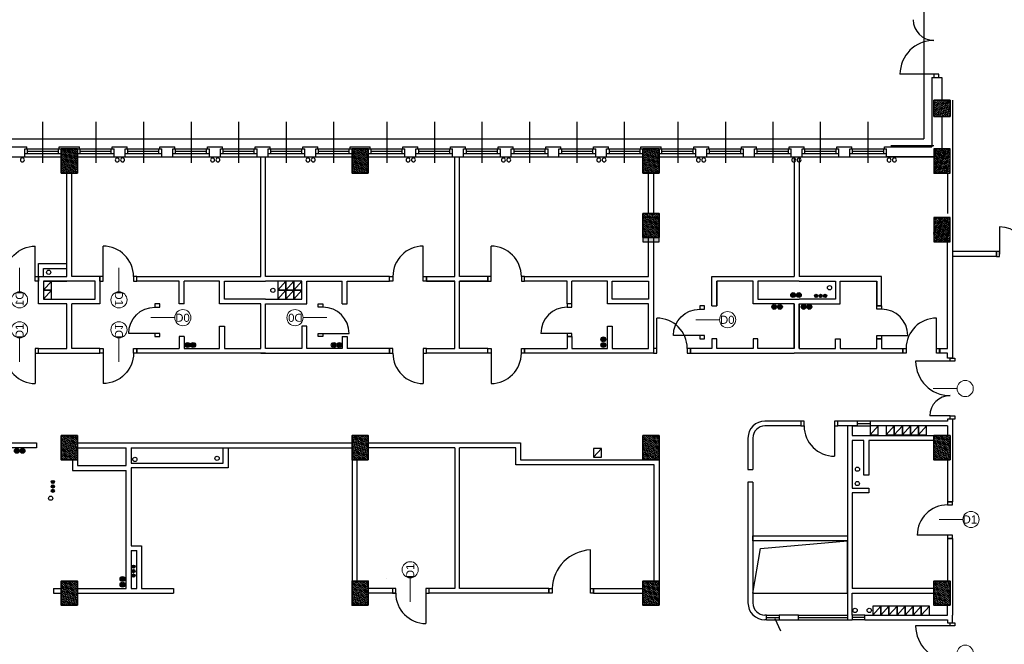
# Model space of a CAD drawing. Header units: millimetres. Extents: x 44889 to 52866, y -11417 to -4315.
# Tile 43 of 74: x 49725 to 50943, y -8939 to -8166. Entities that reach past the tile are written whole.
import ezdxf
from ezdxf.enums import TextEntityAlignment as Align

# ---------------------------------------------------------------- set-up
doc = ezdxf.new("R2010")
doc.units = ezdxf.units.MM
doc.layers.get('0').update_dxf_attribs({"color": 9})
for name, color, linetype, lineweight in [('kreskowanie', 9, 'Continuous', 18), ('opis stolarki', 251, 'Continuous', 18), ('słupy gr0.7', 9, 'Continuous', 35)]:
    doc.layers.add(name, color=color, linetype=linetype, lineweight=lineweight)
for name, color, linetype in [('Podkład', 9, 'Continuous'), ('przepusty', 9, 'Continuous'), ('wentylacja', 7, 'Continuous')]:
    doc.layers.add(name, color=color, linetype=linetype)
doc.styles.get("Standard").update_dxf_attribs({"font": 'arial.ttf', "height": 15})
pattern_1 = [(45, (44431.0084, -9527.6914), (0.841899, 3.08696304), [3.96875, -0.79375, 0, -0.79375])]

# ---------------------------------------------------------------- blocks, each defined once
blk = doc.blocks.new('słup 2')
at = {"layer": 'kreskowanie'}
h = blk.add_hatch(dxfattribs=at)
h.set_pattern_fill('ANSI36', color=256, style=0)
h.set_pattern_definition([(45, (-1340, -20), (1.683798, 6.173926), [7.9375, -1.5875, 0, -1.5875])])
h.paths.add_polyline_path([(20, -20), (20, 20), (-20, 20), (-20, -20)])
at = {"layer": 'słupy gr0.7'}
blk.add_lwpolyline([(-20, -20), (20, -20), (20, 20), (-20, 20)], close=True, dxfattribs=at)
blk = doc.blocks.new('przepust duży')
at = {"layer": 'przepusty'}
blk.add_circle((82, 371), 7.5, dxfattribs=at)
blk = doc.blocks.new('słup3')
at = {"layer": 'kreskowanie'}
h = blk.add_hatch(dxfattribs=at)
h.set_pattern_fill('ANSI36', color=256, style=0)
h.set_pattern_definition([(45, (-20, -30), (1.6838, 6.17393), [7.9375, -1.5875, 0, -1.5875])])
h.paths.add_polyline_path([(20, 30), (-20, 30), (-20, -30), (20, -30)])
at = {"layer": 'słupy gr0.7'}
blk.add_lwpolyline([(-20, -30), (20, -30), (20, 30), (-20, 30)], close=True, dxfattribs=at)
blk = doc.blocks.new('słup 4')
at = {"layer": 'kreskowanie'}
h = blk.add_hatch(dxfattribs=at)
h.set_pattern_fill('ANSI36', color=256, style=0)
h.set_pattern_definition([(45, (-20, -40), (1.6838, 6.17393), [7.9375, -1.5875, 0, -1.5875])])
h.paths.add_polyline_path([(20, 20), (-20, 20), (-20, -40), (20, -40)])
at = {"layer": 'słupy gr0.7'}
blk.add_lwpolyline([(-20, -40), (20, -40), (20, 20), (-20, 20)], close=True, dxfattribs=at)
blk = doc.blocks.new('drzwi D1P')
at = {"layer": 'opis stolarki'}
blk.add_line((38, 47), (-21, 47), dxfattribs=at)
blk.add_circle((58, 47), 20, dxfattribs=at)
at = {"layer": 'Podkład'}
blk.add_line((0, 8), (-75, 8), dxfattribs=at)
for points in [[(0, 91), (0, 83), (12, 83), (12, 91)], [(0, 8), (0, 0), (12, 0), (12, 8)]]:
    blk.add_lwpolyline(points, close=True, dxfattribs=at)
blk.add_arc((0, 8), 75, 90, 180, dxfattribs=at)
at = {"layer": 'opis stolarki', "insert": (73, 57), "char_height": 20, "width": 29, "attachment_point": 3}
blk.add_mtext('{\\fArial|b0|i0|c238|p34;D1}', dxfattribs=at)
blk = doc.blocks.new('drzwi D0 P')
at = {"layer": 'opis stolarki'}
blk.add_line((3789, 277), (3730, 277), dxfattribs=at)
blk.add_circle((3809, 277), 20, dxfattribs=at)
at = {"layer": 'Podkład'}
blk.add_line((3740, 316), (3675, 316), dxfattribs=at)
for points in [[(3740, 316), (3740, 324), (3752, 324), (3752, 316)], [(3740, 243), (3740, 251), (3752, 251), (3752, 243)]]:
    blk.add_lwpolyline(points, close=True, dxfattribs=at)
blk.add_arc((3740, 316), 65, 180, 270, dxfattribs=at)
at = {"layer": 'opis stolarki', "insert": (3826, 267), "char_height": 20, "width": 31, "attachment_point": 9}
blk.add_mtext('{\\fArial|b0|i0|c238|p34;D0}', dxfattribs=at)
blk = doc.blocks.new('wentylacja3')
at = {"layer": 'wentylacja'}
blk.add_line((20, 22), (0, 0), dxfattribs=at)
blk.add_lwpolyline([(0, 0), (20, 0), (20, 22), (0, 22)], close=True, dxfattribs=at)
blk = doc.blocks.new('c.o.')
at = {"layer": 'przepusty'}
for points in [[(6, 0, 1), (-6, 0, 1)], [(20, 0, 1), (8, 0, 1)]]:
    blk.add_hatch(color=256, dxfattribs=at).paths.add_polyline_path(points)
for centre in [(0, 0), (14, 0)]:
    blk.add_circle(centre, 6, dxfattribs=at)
blk = doc.blocks.new('przepust 3x')
at = {"layer": 'przepusty'}
for points in [[(4, 11, 1), (-4, 11, 1)], [(4, 0, 1), (-4, 0, 1)], [(4, -11, 1), (-4, -11, 1)]]:
    blk.add_hatch(color=256, dxfattribs=at).paths.add_polyline_path(points)
for centre in [(0, 11), (0, 0), (0, -11)]:
    blk.add_circle(centre, 4, dxfattribs=at)
blk = doc.blocks.new('D10')
for p, q in [((143, 6), (143, 91)), ((8, 6), (8, 56))]:
    blk.add_line(p, q)
for points in [[(0, 6), (8, 6), (8, -6), (0, -6)], [(143, 6), (151, 6), (151, -6), (143, -6)]]:
    blk.add_lwpolyline(points, close=True)
for centre, radius, start, end in [((143, 6), 85, 90, 180), ((8, 6), 50, 0, 90)]:
    blk.add_arc(centre, radius, start, end)
at = {"layer": 'opis stolarki'}
blk.add_line((75.5, -11.7), (75.5, 47.3), dxfattribs=at)
blk.add_circle((75.5, -31.7), 20, dxfattribs=at)
blk.add_attdef('D10', text='', height=20, dxfattribs=at).set_placement((75.5, -31.7), align=Align.MIDDLE)

msp = doc.modelspace()

# ---------------------------------------------------------------- hatches: boundary and pattern name
at = {"layer": 'Podkład'}
h = msp.add_hatch(dxfattribs=at)
h.set_pattern_fill('ANSI36', color=256, scale=0.5, style=0)
h.set_pattern_definition(pattern_1)
h.paths.add_polyline_path([(49776.02, -8356.13), (49796.02, -8356.13), (49796.02, -8326.13), (49776.02, -8326.13)])
h.paths.add_polyline_path([(50136.02, -8356.13), (50156.02, -8356.13), (50156.02, -8326.13), (50136.02, -8326.13)])
h.paths.add_polyline_path([(50496.02, -8356.13), (50516.02, -8356.13), (50516.02, -8326.13), (50496.02, -8326.13)])
h.paths.add_polyline_path([(50496.02, -8441.13), (50516.02, -8441.13), (50516.02, -8411.13), (50496.02, -8411.13)])
h = msp.add_hatch(dxfattribs=at)
h.set_pattern_fill('ANSI36', color=256, scale=0.5, style=0)
h.set_pattern_definition(pattern_1)
h.paths.add_polyline_path([(50856.02, -8356.13), (50876.02, -8356.13), (50876.02, -8326.13), (50856.02, -8326.13)])
h.paths.add_polyline_path([(50856.02, -8441.13), (50876.02, -8441.13), (50876.02, -8411.13), (50856.02, -8411.13)])

# ---------------------------------------------------------------- linework, layer by layer
for p, q in [((50843.52, -7998.63), (50843.52, -8313.63)), ((50856.02, -8233.88), (50814.13, -8233.88)), ((50853.52, -8237.88), (50866.02, -8237.88)), ((50853.52, -8237.88), (50853.52, -8323.63)), ((50866.02, -8237.88), (50866.02, -8266.13)), ((50879.02, -8266.13), (50879.02, -8559.63)), ((50866.02, -8286.13), (50866.02, -8326.13)), ((49753.02, -8292.88), (49753.02, -8343.55)), ((49819.02, -8292.88), (49819.02, -8343.55)), ((49878.02, -8292.88), (49878.02, -8343.55)), ((49936.77, -8292.88), (49936.77, -8343.55)), ((49995.52, -8292.88), (49995.52, -8343.55)), ((50054.27, -8292.88), (50054.27, -8343.55)), ((50113.02, -8292.88), (50113.02, -8343.55)), ((50179.02, -8292.88), (50179.02, -8343.55)), ((50238.02, -8292.88), (50238.02, -8343.55)), ((50296.77, -8292.88), (50296.77, -8343.55)), ((50355.52, -8292.88), (50355.52, -8343.55)), ((50414.27, -8292.88), (50414.27, -8343.55)), ((50472.74, -8292.88), (50472.74, -8343.55)), ((50539.02, -8292.88), (50539.02, -8343.55)), ((50598.02, -8292.88), (50598.02, -8343.55)), ((50656.77, -8292.88), (50656.77, -8343.55)), ((50715.52, -8292.88), (50715.52, -8343.55)), ((50774.27, -8292.88), (50774.27, -8343.55)), ((49238.52, -8313.63), (50843.52, -8313.63)), ((50856.02, -8322.63), (50802.76, -8322.63)), ((49715.02, -8323.63), (49733.52, -8323.63)), ((49731.02, -8336.13), (49731.02, -8326.13)), ((49731.02, -8326.13), (49733.52, -8326.13)), ((49731.02, -8326.13), (49776.02, -8326.13)), ((49731.02, -8326.13), (49776.02, -8326.13)), ((49731.02, -8332.13), (49776.02, -8332.13)), ((49731.02, -8332.13), (49776.02, -8332.13)), ((49733.52, -8326.13), (49733.52, -8323.63)), ((49734.52, -8332.13), (49734.52, -8326.13)), ((49734.52, -8329.13), (49772.6, -8329.13)), ((49734.52, -8329.13), (49772.6, -8329.13)), ((49772.6, -8332.13), (49772.6, -8326.13)), ((49773.52, -8323.63), (49798.52, -8323.63)), ((49773.52, -8326.13), (49773.52, -8323.63)), ((49796.02, -8326.13), (49798.52, -8326.13)), ((49796.02, -8326.13), (49841.52, -8326.13)), ((49796.02, -8326.13), (49841.52, -8326.13)), ((49796.02, -8332.13), (49841.52, -8332.13)), ((49796.02, -8332.13), (49841.52, -8332.13)), ((49798.52, -8326.13), (49798.52, -8323.63)), ((49799.52, -8332.13), (49799.52, -8326.13)), ((49799.52, -8329.13), (49838.02, -8329.13)), ((49799.52, -8329.13), (49838.02, -8329.13)), ((49838.02, -8332.13), (49838.02, -8326.13)), ((49839.02, -8323.63), (49857.52, -8323.63)), ((49839.02, -8326.13), (49839.02, -8323.63)), ((49839.02, -8326.13), (49841.52, -8326.13)), ((49841.52, -8336.13), (49841.52, -8326.13)), ((49855.02, -8336.13), (49855.02, -8326.13)), ((49855.02, -8326.13), (49857.52, -8326.13)), ((49855.02, -8326.13), (49900.52, -8326.13)), ((49855.02, -8326.13), (49900.52, -8326.13)), ((49855.02, -8332.13), (49900.52, -8332.13)), ((49855.02, -8332.13), (49900.52, -8332.13)), ((49857.52, -8326.13), (49857.52, -8323.63)), ((49858.52, -8332.13), (49858.52, -8326.13)), ((49858.52, -8329.13), (49897.02, -8329.13)), ((49858.52, -8329.13), (49897.02, -8329.13)), ((49897.02, -8332.13), (49897.02, -8326.13)), ((49898.02, -8323.63), (49916.52, -8323.63)), ((49898.02, -8326.13), (49898.02, -8323.63)), ((49898.02, -8326.13), (49900.52, -8326.13)), ((49900.52, -8336.13), (49900.52, -8326.13)), ((49914.02, -8336.13), (49914.02, -8326.13)), ((49914.02, -8326.13), (49916.52, -8326.13)), ((49914.02, -8326.13), (49959.52, -8326.13)), ((49914.02, -8326.13), (49959.52, -8326.13)), ((49914.02, -8332.13), (49959.52, -8332.13)), ((49914.02, -8332.13), (49959.52, -8332.13)), ((49916.52, -8326.13), (49916.52, -8323.63)), ((49917.52, -8332.13), (49917.52, -8326.13)), ((49917.52, -8329.13), (49956.02, -8329.13)), ((49917.52, -8329.13), (49956.02, -8329.13)), ((49956.02, -8332.13), (49956.02, -8326.13)), ((49957.02, -8323.63), (49975.52, -8323.63)), ((49957.02, -8326.13), (49957.02, -8323.63)), ((49957.02, -8326.13), (49959.52, -8326.13)), ((49959.52, -8336.13), (49959.52, -8326.13)), ((49973.02, -8336.13), (49973.02, -8326.13)), ((49973.02, -8326.13), (49975.52, -8326.13)), ((49973.02, -8326.13), (50018.52, -8326.13)), ((49973.02, -8326.13), (50018.52, -8326.13)), ((49973.02, -8332.13), (50018.52, -8332.13)), ((49973.02, -8332.13), (50018.52, -8332.13)), ((49975.52, -8326.13), (49975.52, -8323.63)), ((49976.52, -8332.13), (49976.52, -8326.13)), ((49976.52, -8329.13), (50015.02, -8329.13)), ((49976.52, -8329.13), (50015.02, -8329.13)), ((50015.02, -8332.13), (50015.02, -8326.13)), ((50016.02, -8326.13), (50016.02, -8323.63)), ((50016.02, -8323.63), (50034.52, -8323.63)), ((50016.02, -8326.13), (50018.52, -8326.13)), ((50018.52, -8336.13), (50018.52, -8326.13)), ((50032.02, -8336.13), (50032.02, -8326.13)), ((50032.02, -8326.13), (50034.52, -8326.13)), ((50032.02, -8326.13), (50077.52, -8326.13)), ((50032.02, -8326.13), (50077.52, -8326.13)), ((50032.02, -8332.13), (50077.52, -8332.13)), ((50032.02, -8332.13), (50077.52, -8332.13)), ((50034.52, -8326.13), (50034.52, -8323.63)), ((50035.52, -8332.13), (50035.52, -8326.13)), ((50035.52, -8329.13), (50074.02, -8329.13)), ((50035.52, -8329.13), (50074.02, -8329.13)), ((50074.02, -8332.13), (50074.02, -8326.13)), ((50075.02, -8326.13), (50075.02, -8323.63)), ((50075.02, -8323.63), (50093.52, -8323.63)), ((50075.02, -8326.13), (50077.52, -8326.13)), ((50075.02, -8326.13), (50077.52, -8326.13)), ((50077.52, -8336.13), (50077.52, -8326.13)), ((50091.02, -8336.13), (50091.02, -8326.13)), ((50091.02, -8326.13), (50093.52, -8326.13)), ((50091.02, -8326.13), (50136.02, -8326.13)), ((50091.02, -8326.13), (50136.02, -8326.13)), ((50091.02, -8332.13), (50136.02, -8332.13)), ((50091.02, -8332.13), (50136.02, -8332.13)), ((50093.52, -8326.13), (50093.52, -8323.63)), ((50094.52, -8332.13), (50094.52, -8326.13)), ((50094.52, -8329.13), (50132.6, -8329.13)), ((50094.52, -8329.13), (50132.6, -8329.13)), ((50132.6, -8332.13), (50132.6, -8326.13)), ((50133.52, -8323.63), (50158.52, -8323.63)), ((50133.52, -8326.13), (50133.52, -8323.63)), ((50156.02, -8326.13), (50158.52, -8326.13)), ((50156.02, -8326.13), (50201.52, -8326.13)), ((50156.02, -8326.13), (50201.52, -8326.13)), ((50156.02, -8332.13), (50201.52, -8332.13)), ((50156.02, -8332.13), (50201.52, -8332.13)), ((50158.52, -8326.13), (50158.52, -8323.63)), ((50159.52, -8332.13), (50159.52, -8326.13)), ((50159.52, -8329.13), (50198.02, -8329.13)), ((50159.52, -8329.13), (50198.02, -8329.13)), ((50198.02, -8332.13), (50198.02, -8326.13)), ((50199.02, -8323.63), (50217.52, -8323.63)), ((50199.02, -8326.13), (50199.02, -8323.63)), ((50199.02, -8326.13), (50201.52, -8326.13)), ((50201.52, -8336.13), (50201.52, -8326.13)), ((50215.02, -8336.13), (50215.02, -8326.13)), ((50215.02, -8326.13), (50217.52, -8326.13)), ((50215.02, -8326.13), (50260.52, -8326.13)), ((50215.02, -8326.13), (50260.52, -8326.13)), ((50215.02, -8332.13), (50260.52, -8332.13)), ((50215.02, -8332.13), (50260.52, -8332.13)), ((50217.52, -8326.13), (50217.52, -8323.63)), ((50218.52, -8332.13), (50218.52, -8326.13)), ((50218.52, -8329.13), (50257.02, -8329.13)), ((50218.52, -8329.13), (50257.02, -8329.13)), ((50257.02, -8332.13), (50257.02, -8326.13)), ((50258.02, -8323.63), (50276.52, -8323.63)), ((50258.02, -8326.13), (50258.02, -8323.63)), ((50258.02, -8326.13), (50260.52, -8326.13)), ((50260.52, -8336.13), (50260.52, -8326.13)), ((50274.02, -8336.13), (50274.02, -8326.13)), ((50274.02, -8326.13), (50276.52, -8326.13)), ((50274.02, -8326.13), (50319.52, -8326.13)), ((50274.02, -8326.13), (50319.52, -8326.13)), ((50274.02, -8332.13), (50319.52, -8332.13)), ((50274.02, -8332.13), (50319.52, -8332.13)), ((50276.52, -8326.13), (50276.52, -8323.63)), ((50277.52, -8332.13), (50277.52, -8326.13)), ((50277.52, -8329.13), (50316.02, -8329.13)), ((50277.52, -8329.13), (50316.02, -8329.13)), ((50316.02, -8332.13), (50316.02, -8326.13)), ((50317.02, -8323.63), (50335.52, -8323.63)), ((50317.02, -8326.13), (50317.02, -8323.63)), ((50317.02, -8326.13), (50319.52, -8326.13)), ((50319.52, -8336.13), (50319.52, -8326.13)), ((50333.02, -8336.13), (50333.02, -8326.13)), ((50333.02, -8326.13), (50335.52, -8326.13)), ((50333.02, -8326.13), (50378.52, -8326.13)), ((50333.02, -8326.13), (50378.52, -8326.13)), ((50333.02, -8332.13), (50378.52, -8332.13)), ((50333.02, -8332.13), (50378.52, -8332.13)), ((50335.52, -8326.13), (50335.52, -8323.63)), ((50336.52, -8332.13), (50336.52, -8326.13)), ((50336.52, -8329.13), (50375.02, -8329.13)), ((50336.52, -8329.13), (50375.02, -8329.13)), ((50375.02, -8332.13), (50375.02, -8326.13)), ((50376.02, -8326.13), (50376.02, -8323.63)), ((50376.02, -8323.63), (50394.52, -8323.63)), ((50376.02, -8326.13), (50378.52, -8326.13)), ((50378.52, -8336.13), (50378.52, -8326.13)), ((50392.02, -8336.13), (50392.02, -8326.13)), ((50392.02, -8326.13), (50394.52, -8326.13)), ((50392.02, -8326.13), (50437.52, -8326.13)), ((50392.02, -8326.13), (50437.52, -8326.13)), ((50392.02, -8332.13), (50437.52, -8332.13)), ((50392.02, -8332.13), (50437.52, -8332.13)), ((50394.52, -8326.13), (50394.52, -8323.63)), ((50395.52, -8332.13), (50395.52, -8326.13)), ((50395.52, -8329.13), (50434.02, -8329.13)), ((50395.52, -8329.13), (50434.02, -8329.13)), ((50434.02, -8332.13), (50434.02, -8326.13)), ((50435.02, -8326.13), (50435.02, -8323.63)), ((50435.02, -8323.63), (50453.52, -8323.63)), ((50435.02, -8326.13), (50437.52, -8326.13)), ((50435.02, -8326.13), (50437.52, -8326.13)), ((50437.52, -8336.13), (50437.52, -8326.13)), ((50451.02, -8336.13), (50451.02, -8326.13)), ((50451.02, -8326.13), (50453.52, -8326.13)), ((50451.02, -8326.13), (50496.02, -8326.13)), ((50451.02, -8326.13), (50496.02, -8326.13)), ((50451.02, -8332.13), (50496.02, -8332.13)), ((50451.02, -8332.13), (50496.02, -8332.13)), ((50453.52, -8326.13), (50453.52, -8323.63)), ((50454.52, -8332.13), (50454.52, -8326.13)), ((50454.52, -8329.13), (50492.6, -8329.13)), ((50454.52, -8329.13), (50492.6, -8329.13)), ((50492.6, -8332.13), (50492.6, -8326.13)), ((50493.52, -8323.63), (50518.52, -8323.63)), ((50493.52, -8326.13), (50493.52, -8323.63)), ((50516.02, -8326.13), (50518.52, -8326.13)), ((50516.02, -8326.13), (50518.52, -8326.13)), ((50516.02, -8326.13), (50561.52, -8326.13)), ((50516.02, -8332.13), (50561.52, -8332.13)), ((50516.02, -8332.13), (50561.52, -8332.13)), ((50518.52, -8326.13), (50518.52, -8323.63)), ((50519.52, -8332.13), (50519.52, -8326.13)), ((50519.52, -8329.13), (50558.02, -8329.13)), ((50519.52, -8329.13), (50558.02, -8329.13)), ((50558.02, -8332.13), (50558.02, -8326.13)), ((50559.02, -8323.63), (50577.52, -8323.63)), ((50559.02, -8326.13), (50559.02, -8323.63)), ((50559.02, -8326.13), (50561.52, -8326.13)), ((50561.52, -8336.13), (50561.52, -8326.13)), ((50575.02, -8336.13), (50575.02, -8326.13)), ((50575.02, -8326.13), (50577.52, -8326.13)), ((50575.02, -8326.13), (50620.52, -8326.13)), ((50575.02, -8326.13), (50620.52, -8326.13)), ((50575.02, -8332.13), (50620.52, -8332.13)), ((50575.02, -8332.13), (50620.52, -8332.13)), ((50577.52, -8326.13), (50577.52, -8323.63)), ((50578.52, -8332.13), (50578.52, -8326.13)), ((50578.52, -8329.13), (50617.02, -8329.13)), ((50578.52, -8329.13), (50617.02, -8329.13)), ((50617.02, -8332.13), (50617.02, -8326.13)), ((50618.02, -8323.63), (50636.52, -8323.63)), ((50618.02, -8326.13), (50618.02, -8323.63)), ((50618.02, -8326.13), (50620.52, -8326.13)), ((50620.52, -8336.13), (50620.52, -8326.13)), ((50634.02, -8336.13), (50634.02, -8326.13)), ((50634.02, -8326.13), (50636.52, -8326.13)), ((50634.02, -8326.13), (50679.52, -8326.13)), ((50634.02, -8326.13), (50679.52, -8326.13)), ((50634.02, -8332.13), (50679.52, -8332.13)), ((50634.02, -8332.13), (50679.52, -8332.13)), ((50636.52, -8326.13), (50636.52, -8323.63)), ((50637.52, -8332.13), (50637.52, -8326.13)), ((50637.52, -8329.13), (50676.02, -8329.13)), ((50637.52, -8329.13), (50676.02, -8329.13)), ((50676.02, -8332.13), (50676.02, -8326.13)), ((50677.02, -8323.63), (50695.52, -8323.63)), ((50677.02, -8326.13), (50677.02, -8323.63)), ((50677.02, -8326.13), (50679.52, -8326.13)), ((50679.52, -8336.13), (50679.52, -8326.13)), ((50693.02, -8336.13), (50693.02, -8326.13)), ((50693.02, -8326.13), (50695.52, -8326.13)), ((50693.02, -8326.13), (50738.52, -8326.13)), ((50693.02, -8326.13), (50738.52, -8326.13)), ((50693.02, -8332.13), (50738.52, -8332.13)), ((50693.02, -8332.13), (50738.52, -8332.13)), ((50695.52, -8326.13), (50695.52, -8323.63)), ((50696.52, -8332.13), (50696.52, -8326.13)), ((50696.52, -8329.13), (50735.02, -8329.13)), ((50696.52, -8329.13), (50735.02, -8329.13)), ((50735.02, -8332.13), (50735.02, -8326.13)), ((50736.02, -8326.13), (50736.02, -8323.63)), ((50736.02, -8323.63), (50754.52, -8323.63)), ((50736.02, -8326.13), (50738.52, -8326.13)), ((50738.52, -8336.13), (50738.52, -8326.13)), ((50752.02, -8336.13), (50752.02, -8326.13)), ((50752.02, -8326.13), (50754.52, -8326.13)), ((50752.02, -8326.13), (50797.52, -8326.13)), ((50752.02, -8326.13), (50797.52, -8326.13)), ((50752.02, -8332.13), (50797.52, -8332.13)), ((50752.02, -8332.13), (50797.52, -8332.13)), ((50754.52, -8326.13), (50754.52, -8323.63)), ((50755.52, -8332.13), (50755.52, -8326.13)), ((50755.52, -8329.13), (50794.02, -8329.13)), ((50755.52, -8329.13), (50794.02, -8329.13)), ((50794.02, -8332.13), (50794.02, -8326.13)), ((50795.02, -8326.13), (50795.02, -8323.63)), ((50795.02, -8323.63), (50853.52, -8323.63)), ((50795.02, -8326.13), (50797.52, -8326.13)), ((50795.02, -8326.13), (50797.52, -8326.13)), ((50797.52, -8336.13), (50797.52, -8326.13)), ((49436.02, -8336.13), (49776.02, -8336.13)), ((49717.52, -8336.13), (49731.02, -8336.13)), ((49796.02, -8336.13), (50136.02, -8336.13)), ((49841.52, -8336.13), (49855.02, -8336.13)), ((49900.52, -8336.13), (49914.02, -8336.13)), ((49959.52, -8336.13), (49973.02, -8336.13)), ((50018.52, -8336.13), (50032.02, -8336.13)), ((50023.02, -8484.13), (50023.02, -8336.13)), ((50029.02, -8484.13), (50029.02, -8336.13)), ((50077.52, -8336.13), (50091.02, -8336.13)), ((50156.02, -8336.13), (50496.02, -8336.13)), ((50201.52, -8336.13), (50215.02, -8336.13)), ((50260.52, -8336.13), (50274.02, -8336.13)), ((50263.02, -8484.13), (50263.02, -8336.13)), ((50269.02, -8484.13), (50269.02, -8336.13)), ((50319.52, -8336.13), (50333.02, -8336.13)), ((50378.52, -8336.13), (50392.02, -8336.13)), ((50437.52, -8336.13), (50451.02, -8336.13)), ((50516.02, -8336.13), (50856.02, -8336.13)), ((50561.52, -8336.13), (50575.02, -8336.13)), ((50620.52, -8336.13), (50634.02, -8336.13)), ((50679.52, -8336.13), (50693.02, -8336.13)), ((50683.27, -8336.13), (50683.27, -8484.13)), ((50689.27, -8336.13), (50689.27, -8484.13)), ((50738.52, -8336.13), (50752.02, -8336.13)), ((50797.52, -8336.13), (50811.02, -8336.13)), ((50856.02, -8336.13), (50797.52, -8336.13)), ((49783.02, -8484.13), (49783.02, -8356.13)), ((49789.02, -8484.13), (49789.02, -8356.13)), ((50503.02, -8406.13), (50503.02, -8356.13)), ((50509.02, -8356.13), (50509.02, -8406.13)), ((50873.02, -8356.13), (50873.02, -8406.13)), ((50879.02, -8356.13), (50879.02, -8406.13)), ((50937.45, -8422.7), (50937.45, -8456.45)), ((50503.02, -8484.13), (50503.02, -8436.13)), ((50509.02, -8436.13), (50509.02, -8579.13)), ((50873.02, -8500.13), (50873.02, -8436.13)), ((50224.02, -8484.13), (50224.02, -8446.63)), ((50308.02, -8484.13), (50308.02, -8446.63)), ((50933.45, -8453.45), (50879.02, -8453.45)), ((50933.45, -8459.45), (50933.45, -8453.45)), ((49748.02, -8484.13), (49748.02, -8468.13)), ((49748.02, -8468.13), (49783.02, -8468.13)), ((50933.45, -8459.45), (50879.02, -8459.45)), ((49754.02, -8474.13), (49783.02, -8474.13)), ((49754.02, -8484.13), (49754.02, -8474.13)), ((49748.02, -8490.13), (49748.02, -8484.13)), ((49748.02, -8484.13), (49783.02, -8484.13)), ((49748.02, -8518.13), (49748.02, -8490.13)), ((49754.02, -8490.13), (49783.02, -8490.13)), ((49783.02, -8490.13), (49754.02, -8490.13)), ((49754.02, -8490.13), (49754.02, -8512.13)), ((49818.02, -8490.13), (49783.02, -8490.13)), ((49824.02, -8484.13), (49789.02, -8484.13)), ((49818.02, -8512.13), (49818.02, -8490.13)), ((49824.02, -8490.13), (49824.02, -8484.13)), ((49824.02, -8490.13), (49824.02, -8518.13)), ((49869.52, -8490.13), (49869.52, -8484.13)), ((49869.52, -8484.13), (50023.02, -8484.13)), ((49922.12, -8490.13), (49869.52, -8490.13)), ((49922.12, -8518.13), (49922.12, -8490.13)), ((49972.02, -8490.13), (49928.12, -8490.13)), ((49928.12, -8518.13), (49928.12, -8490.13)), ((49972.02, -8518.13), (49972.02, -8490.13)), ((49978.02, -8512.13), (49978.02, -8490.13)), ((49978.02, -8490.13), (50029.02, -8490.13)), ((50182.52, -8484.13), (50029.02, -8484.13)), ((50074.02, -8490.13), (50029.02, -8490.13)), ((50074.02, -8512.13), (50074.02, -8490.13)), ((50080.02, -8518.13), (50080.02, -8490.13)), ((50080.02, -8490.13), (50123.91, -8490.13)), ((50123.91, -8518.13), (50123.91, -8490.13)), ((50129.91, -8490.13), (50182.52, -8490.13)), ((50129.91, -8518.13), (50129.91, -8490.13)), ((50182.52, -8490.13), (50182.52, -8484.13)), ((50228.02, -8490.13), (50228.02, -8484.13)), ((50228.02, -8484.13), (50263.02, -8484.13)), ((50263.02, -8490.13), (50228.02, -8490.13)), ((50228.02, -8490.13), (50263.02, -8490.13)), ((50263.02, -8573.13), (50263.02, -8490.13)), ((50304.02, -8484.13), (50269.02, -8484.13)), ((50269.02, -8573.13), (50269.02, -8490.13)), ((50304.02, -8490.13), (50269.02, -8490.13)), ((50269.02, -8490.13), (50304.02, -8490.13)), ((50304.02, -8490.13), (50304.02, -8484.13)), ((50349.52, -8490.13), (50349.52, -8484.13)), ((50349.52, -8484.13), (50503.02, -8484.13)), ((50402.12, -8490.13), (50349.52, -8490.13)), ((50402.12, -8518.13), (50402.12, -8490.13)), ((50452.02, -8490.13), (50408.12, -8490.13)), ((50408.12, -8518.13), (50408.12, -8490.13)), ((50452.02, -8518.13), (50452.02, -8490.13)), ((50458.02, -8512.13), (50458.02, -8490.13)), ((50458.02, -8490.13), (50503.02, -8490.13)), ((50503.02, -8490.13), (50503.02, -8512.13)), ((50581.27, -8520.63), (50581.27, -8484.13)), ((50581.27, -8484.13), (50638.27, -8484.13)), ((50632.27, -8490.13), (50587.27, -8490.13)), ((50587.27, -8490.13), (50587.27, -8520.63)), ((50587.27, -8520.63), (50587.27, -8490.13)), ((50632.27, -8518.13), (50632.27, -8490.13)), ((50638.27, -8484.13), (50683.27, -8484.13)), ((50689.27, -8490.13), (50638.27, -8490.13)), ((50638.27, -8490.13), (50638.27, -8512.13)), ((50734.27, -8484.13), (50689.27, -8484.13)), ((50689.27, -8490.13), (50734.27, -8490.13)), ((50791.27, -8484.13), (50734.27, -8484.13)), ((50734.27, -8490.13), (50734.27, -8512.13)), ((50740.27, -8518.13), (50740.27, -8490.13)), ((50740.27, -8490.13), (50785.27, -8490.13)), ((50785.27, -8490.13), (50785.27, -8520.63)), ((50785.27, -8520.63), (50785.27, -8490.13)), ((50791.27, -8520.63), (50791.27, -8484.13)), ((50873.02, -8573.13), (50873.02, -8500.13)), ((49754.02, -8512.13), (49783.02, -8512.13)), ((49783.02, -8512.13), (49818.02, -8512.13)), ((50029.02, -8512.13), (49978.02, -8512.13)), ((50029.02, -8512.13), (50074.02, -8512.13)), ((50503.02, -8512.13), (50458.02, -8512.13)), ((50638.27, -8512.13), (50689.27, -8512.13)), ((50734.27, -8512.13), (50689.27, -8512.13)), ((49783.02, -8518.13), (49748.02, -8518.13)), ((49783.02, -8573.13), (49783.02, -8518.13)), ((49789.02, -8573.13), (49789.02, -8518.13)), ((49824.02, -8518.13), (49789.02, -8518.13)), ((49928.12, -8518.13), (49922.12, -8518.13)), ((50023.02, -8518.13), (49972.02, -8518.13)), ((50023.02, -8573.13), (50023.02, -8518.13)), ((50029.02, -8573.13), (50029.02, -8518.13)), ((50029.02, -8518.13), (50080.02, -8518.13)), ((50123.91, -8518.13), (50129.91, -8518.13)), ((50408.12, -8518.13), (50402.12, -8518.13)), ((50503.02, -8518.13), (50452.02, -8518.13)), ((50503.02, -8573.13), (50503.02, -8518.13)), ((50581.27, -8520.63), (50587.27, -8520.63)), ((50641.08, -8518.13), (50632.27, -8518.13)), ((50683.27, -8518.13), (50641.08, -8518.13)), ((50683.27, -8518.13), (50683.27, -8573.13)), ((50683.27, -8573.13), (50683.27, -8518.13)), ((50689.27, -8518.13), (50689.27, -8573.13)), ((50689.27, -8573.13), (50689.27, -8518.13)), ((50689.27, -8518.13), (50731.45, -8518.13)), ((50731.45, -8518.13), (50740.27, -8518.13)), ((50791.27, -8520.63), (50785.27, -8520.63)), ((50513.27, -8573.13), (50513.27, -8535.63)), ((50859.27, -8573.13), (50859.27, -8535.63)), ((49972.02, -8573.13), (49972.02, -8545.63)), ((49972.02, -8545.63), (49978.02, -8545.63)), ((49978.02, -8545.63), (49978.02, -8573.13)), ((50080.02, -8545.63), (50074.02, -8545.63)), ((50074.02, -8545.63), (50074.02, -8573.13)), ((50080.02, -8573.13), (50080.02, -8545.63)), ((50452.02, -8573.13), (50452.02, -8545.63)), ((50452.02, -8545.63), (50458.02, -8545.63)), ((50458.02, -8545.63), (50458.02, -8573.13)), ((49928.12, -8558.63), (49922.12, -8558.63)), ((49922.12, -8558.63), (49922.12, -8573.13)), ((49928.12, -8558.63), (49928.12, -8573.13)), ((50123.91, -8558.63), (50129.91, -8558.63)), ((50123.91, -8558.63), (50123.91, -8573.13)), ((50129.91, -8558.63), (50129.91, -8573.13)), ((50402.12, -8554.63), (50369.62, -8554.63)), ((50408.12, -8558.63), (50402.12, -8558.63)), ((50402.12, -8558.63), (50402.12, -8573.13)), ((50408.12, -8558.63), (50408.12, -8573.13)), ((50587.27, -8561.13), (50581.27, -8561.13)), ((50581.27, -8561.13), (50581.27, -8573.13)), ((50587.27, -8573.13), (50587.27, -8561.13)), ((50638.27, -8561.13), (50632.27, -8561.13)), ((50632.27, -8561.13), (50632.27, -8573.13)), ((50638.27, -8573.13), (50638.27, -8561.13)), ((50734.27, -8573.13), (50734.27, -8561.13)), ((50734.27, -8561.13), (50740.27, -8561.13)), ((50740.27, -8561.13), (50740.27, -8573.13)), ((50785.27, -8573.13), (50785.27, -8561.13)), ((50785.27, -8561.13), (50791.27, -8561.13)), ((50791.27, -8557.13), (50823.77, -8557.13)), ((50791.27, -8561.13), (50791.27, -8573.13)), ((50879.02, -8559.63), (50879.02, -8585.13)), ((49748.02, -8579.13), (49748.02, -8573.13)), ((49748.02, -8573.13), (49783.02, -8573.13)), ((49824.02, -8573.13), (49789.02, -8573.13)), ((49824.02, -8579.13), (49824.02, -8573.13)), ((49869.52, -8579.13), (49869.52, -8573.13)), ((49869.52, -8573.13), (49922.12, -8573.13)), ((49928.12, -8573.13), (49972.02, -8573.13)), ((49978.02, -8573.13), (50023.02, -8573.13)), ((50074.02, -8573.13), (50029.02, -8573.13)), ((50123.91, -8573.13), (50080.02, -8573.13)), ((50182.52, -8573.13), (50129.91, -8573.13)), ((50182.52, -8579.13), (50182.52, -8573.13)), ((50228.02, -8579.13), (50228.02, -8573.13)), ((50228.02, -8573.13), (50263.02, -8573.13)), ((50304.02, -8573.13), (50269.02, -8573.13)), ((50304.02, -8579.13), (50304.02, -8573.13)), ((50349.52, -8579.13), (50349.52, -8573.13)), ((50349.52, -8573.13), (50402.12, -8573.13)), ((50408.12, -8573.13), (50452.02, -8573.13)), ((50458.02, -8573.13), (50503.02, -8573.13)), ((50581.27, -8573.13), (50554.77, -8573.13)), ((50554.77, -8573.13), (50554.77, -8579.13)), ((50632.27, -8573.13), (50587.27, -8573.13)), ((50683.27, -8573.13), (50638.27, -8573.13)), ((50689.27, -8573.13), (50734.27, -8573.13)), ((50740.27, -8573.13), (50785.27, -8573.13)), ((50791.27, -8573.13), (50817.77, -8573.13)), ((50817.77, -8573.13), (50817.77, -8579.13)), ((50863.02, -8579.13), (50863.02, -8573.13)), ((50863.02, -8573.13), (50873.02, -8573.13)), ((49748.02, -8579.13), (49824.02, -8579.13)), ((50029.02, -8579.13), (49869.52, -8579.13)), ((50023.02, -8579.13), (50182.52, -8579.13)), ((50029.02, -8579.13), (50023.02, -8579.13)), ((50224.02, -8579.13), (50224.02, -8616.63)), ((50304.02, -8579.13), (50228.02, -8579.13)), ((50308.02, -8579.13), (50308.02, -8616.63)), ((50509.02, -8579.13), (50349.52, -8579.13)), ((50554.77, -8579.13), (50683.27, -8579.13)), ((50689.27, -8579.13), (50683.27, -8579.13)), ((50817.77, -8579.13), (50689.27, -8579.13)), ((50873.02, -8579.13), (50863.02, -8579.13)), ((50873.02, -8585.13), (50873.02, -8579.13)), ((50879.02, -8585.13), (50873.02, -8585.13)), ((50691.52, -8663.13), (50647.02, -8663.13)), ((50691.52, -8663.13), (50691.52, -8669.13)), ((50761.58, -8663.13), (50737.02, -8663.13)), ((50737.02, -8669.13), (50737.02, -8663.13)), ((50761.58, -8669.13), (50761.58, -8663.13)), ((50777.08, -8663.13), (50761.58, -8663.13)), ((50873.02, -8663.13), (50777.08, -8663.13)), ((50777.08, -8663.13), (50777.08, -8669.13)), ((50879.02, -8660.63), (50873.02, -8660.63)), ((50873.02, -8660.63), (50873.02, -8663.13)), ((50879.02, -8660.63), (50879.02, -8669.13)), ((50691.52, -8669.13), (50647.02, -8669.13)), ((50733.02, -8669.13), (50733.02, -8706.63)), ((50761.58, -8669.13), (50737.02, -8669.13)), ((50749.02, -8669.13), (50737.02, -8669.13)), ((50749.02, -8669.13), (50749.02, -8876.13)), ((50761.58, -8669.13), (50755.02, -8669.13)), ((50755.02, -8669.13), (50755.02, -8681.13)), ((50755.02, -8669.13), (50761.58, -8669.13)), ((50761.58, -8666.13), (50777.08, -8666.13)), ((50761.58, -8669.13), (50777.08, -8669.13)), ((50873.02, -8669.13), (50777.08, -8669.13)), ((50873.02, -8669.13), (50777.08, -8669.13)), ((50873.02, -8669.13), (50873.02, -8681.13)), ((50879.02, -8669.13), (50879.02, -8762.89)), ((50626.02, -8684.13), (50626.02, -8723.13)), ((50632.02, -8684.13), (50632.02, -8723.13)), ((50755.02, -8681.13), (50873.02, -8681.13)), ((50769.52, -8687.13), (50755.02, -8687.13)), ((50755.02, -8687.13), (50755.02, -8730)), ((50769.52, -8687.13), (50758.52, -8687.13)), ((50769.52, -8730), (50769.52, -8687.13)), ((50856.02, -8687.13), (50775.52, -8687.13)), ((50856.02, -8687.13), (50775.52, -8687.13)), ((50775.52, -8687.13), (50775.52, -8730)), ((50856.02, -8681.13), (50856.02, -8687.13)), ((49606.52, -8690.13), (49745.52, -8690.13)), ((49745.52, -8696.13), (49708.52, -8696.13)), ((49745.52, -8690.13), (49745.52, -8696.13)), ((49796.02, -8690.13), (49856.52, -8690.13)), ((49796.02, -8696.13), (49856.52, -8696.13)), ((49796.02, -8696.13), (49796.02, -8718.13)), ((49856.52, -8690.13), (49862.52, -8690.13)), ((49856.52, -8718.13), (49856.52, -8696.13)), ((49862.52, -8690.13), (50136.02, -8690.13)), ((49862.52, -8696.13), (49862.52, -8715.13)), ((49862.52, -8696.13), (49976.52, -8696.13)), ((49976.52, -8715.13), (49976.52, -8696.13)), ((49976.52, -8696.13), (50136.02, -8696.13)), ((49982.52, -8696.13), (49982.52, -8721.13)), ((50156.02, -8690.13), (50338.52, -8690.13)), ((50263.02, -8696.13), (50156.02, -8696.13)), ((50263.02, -8696.13), (50263.02, -8870.13)), ((50338.52, -8696.13), (50269.02, -8696.13)), ((50269.02, -8870.13), (50269.02, -8696.13)), ((50338.52, -8690.13), (50344.52, -8690.13)), ((50338.52, -8717.13), (50338.52, -8696.13)), ((50344.52, -8690.13), (50344.52, -8705.13)), ((49796.02, -8711.13), (49790.02, -8711.13)), ((49790.02, -8711.13), (49790.02, -8718.13)), ((50136.02, -8711.13), (50136.02, -8861.13)), ((50142.02, -8711.13), (50142.02, -8861.13)), ((50344.52, -8705.13), (50344.52, -8711.13)), ((50344.52, -8711.13), (50496.02, -8711.13)), ((50516.02, -8711.13), (50516.02, -8861.13)), ((50856.02, -8705.13), (50856.02, -8711.13)), ((50873.02, -8711.13), (50873.02, -8762.89)), ((49790.02, -8718.13), (49790.02, -8724.13)), ((49790.02, -8724.13), (49856.52, -8724.13)), ((49796.02, -8718.13), (49856.52, -8718.13)), ((49856.52, -8870.13), (49856.52, -8724.13)), ((49862.52, -8715.13), (49976.52, -8715.13)), ((49862.52, -8721.13), (49862.52, -8817.43)), ((49982.52, -8721.13), (49862.52, -8721.13)), ((50344.52, -8717.13), (50338.52, -8717.13)), ((50510.02, -8717.13), (50344.52, -8717.13)), ((50510.02, -8861.13), (50510.02, -8717.13)), ((50626.02, -8723.13), (50632.02, -8723.13)), ((50755.02, -8730), (50755.02, -8740)), ((50775.52, -8730), (50769.52, -8730)), ((50626.02, -8738.63), (50626.02, -8888.13)), ((50632.02, -8738.63), (50626.02, -8738.63)), ((50632.02, -8738.63), (50632.02, -8888.13)), ((50755.02, -8740), (50755.02, -8746)), ((50755.02, -8746), (50775.52, -8746)), ((50775.52, -8746), (50775.52, -8752)), ((50775.52, -8752), (50755.02, -8752)), ((50755.02, -8752), (50755.02, -8870.13)), ((50873.02, -8762.89), (50879.02, -8762.89)), ((50632.02, -8811.13), (50632.02, -8805.13)), ((50632.02, -8805.13), (50749.02, -8805.13)), ((50873.02, -8808.39), (50873.02, -8861.13)), ((50879.02, -8808.39), (50873.02, -8808.39)), ((50879.02, -8808.39), (50879.02, -8903.13)), ((49862.52, -8817.43), (49875.52, -8817.43)), ((49875.52, -8817.43), (49875.52, -8870.13)), ((50749.02, -8811.13), (50632.02, -8811.13)), ((50632.02, -8876.13), (50641.29, -8820.9)), ((50641.29, -8820.9), (50749.02, -8811.13)), ((50749.02, -8876.13), (50749.02, -8811.13)), ((49862.52, -8823.43), (49869.52, -8823.43)), ((49862.52, -8823.43), (49862.52, -8829.43)), ((49862.52, -8829.43), (49862.52, -8870.13)), ((49869.52, -8870.13), (49869.52, -8823.43)), ((50431.02, -8870.13), (50431.02, -8822.63)), ((50178.52, -8858.18), (50178.52, -8858.18)), ((50178.52, -8858.18), (50178.52, -8858.18)), ((49766.52, -8870.13), (49766.52, -8876.13)), ((49766.52, -8870.13), (49776.02, -8870.13)), ((49796.02, -8870.13), (49856.52, -8870.13)), ((49862.52, -8870.13), (49869.52, -8870.13)), ((49875.52, -8870.13), (49915.02, -8870.13)), ((49915.02, -8870.13), (49915.02, -8876.13)), ((50189.98, -8870.13), (50156.02, -8870.13)), ((50185.98, -8870.13), (50185.98, -8876.13)), ((50231.48, -8876.13), (50231.48, -8870.13)), ((50263.02, -8870.13), (50231.48, -8870.13)), ((50379.52, -8870.13), (50269.02, -8870.13)), ((50379.52, -8870.13), (50379.52, -8876.13)), ((50435.02, -8876.13), (50435.02, -8870.13)), ((50435.02, -8870.13), (50496.02, -8870.13)), ((50516.02, -8861.13), (50510.02, -8861.13)), ((50856.02, -8870.13), (50755.02, -8870.13)), ((50856.02, -8876.13), (50856.02, -8870.13)), ((49766.52, -8876.13), (49776.02, -8876.13)), ((49796.02, -8876.13), (49915.02, -8876.13)), ((50189.98, -8876.13), (50156.02, -8876.13)), ((50379.52, -8876.13), (50231.48, -8876.13)), ((50435.02, -8876.13), (50496.02, -8876.13)), ((50749.02, -8876.13), (50749.02, -8903.13)), ((50755.02, -8903.13), (50755.02, -8876.13)), ((50755.02, -8876.13), (50856.02, -8876.13)), ((50876.02, -8891.13), (50870.02, -8891.13)), ((50873.02, -8903.13), (50873.02, -8891.13)), ((50649.02, -8903.13), (50647.02, -8903.13)), ((50649.02, -8909.13), (50649.02, -8903.13)), ((50649.02, -8903.13), (50664.52, -8903.13)), ((50649.02, -8906.13), (50664.52, -8906.13)), ((50688.52, -8903.13), (50664.52, -8903.13)), ((50664.52, -8903.13), (50664.52, -8909.13)), ((50688.52, -8909.13), (50688.52, -8903.13)), ((50688.52, -8903.13), (50749.02, -8903.13)), ((50688.52, -8906.13), (50749.02, -8906.13)), ((50749.02, -8903.13), (50749.02, -8909.13)), ((50755.02, -8903.13), (50755.02, -8909.13)), ((50770.52, -8903.13), (50755.02, -8903.13)), ((50770.52, -8906.13), (50755.02, -8906.13)), ((50770.52, -8903.13), (50873.02, -8903.13)), ((50770.52, -8909.13), (50770.52, -8903.13)), ((50879.02, -8912.63), (50879.02, -8903.13)), ((50649.02, -8909.13), (50647.02, -8909.13)), ((50649.02, -8909.13), (50664.52, -8909.13)), ((50666.47, -8923.25), (50659.51, -8907.91)), ((50664.52, -8909.13), (50688.52, -8909.13)), ((50688.52, -8909.13), (50749.02, -8909.13)), ((50749.02, -8909.13), (50755.02, -8909.13)), ((50770.52, -8909.13), (50755.02, -8909.13)), ((50770.52, -8909.13), (50873.02, -8909.13)), ((50873.02, -8909.13), (50873.02, -8912.63)), ((50873.02, -8912.63), (50879.02, -8912.63))]:
    msp.add_line(p, q, dxfattribs=at)
for points in [[(50856.02, -8233.88), (50856.02, -8237.88), (50862.02, -8237.88), (50862.02, -8233.88)], [(49776.02, -8356.13), (49796.02, -8356.13), (49796.02, -8326.13), (49776.02, -8326.13)], [(50136.02, -8356.13), (50156.02, -8356.13), (50156.02, -8326.13), (50136.02, -8326.13)], [(50496.02, -8356.13), (50516.02, -8356.13), (50516.02, -8326.13), (50496.02, -8326.13)], [(50856.02, -8356.13), (50876.02, -8356.13), (50876.02, -8326.13), (50856.02, -8326.13)], [(50496.02, -8441.13), (50516.02, -8441.13), (50516.02, -8411.13), (50496.02, -8411.13)], [(50856.02, -8441.13), (50876.02, -8441.13), (50876.02, -8411.13), (50856.02, -8411.13)], [(50937.45, -8459.45), (50937.45, -8453.45), (50933.45, -8453.45), (50933.45, -8459.45)], [(50182.52, -8484.13), (50186.52, -8484.13), (50186.52, -8490.13), (50182.52, -8490.13)], [(50224.02, -8484.13), (50228.02, -8484.13), (50228.02, -8490.13), (50224.02, -8490.13)], [(50308.02, -8484.13), (50304.02, -8484.13), (50304.02, -8490.13), (50308.02, -8490.13)], [(50349.52, -8484.13), (50345.52, -8484.13), (50345.52, -8490.13), (50349.52, -8490.13)], [(50402.12, -8518.13), (50402.12, -8522.13), (50408.12, -8522.13), (50408.12, -8518.13)], [(50791.27, -8520.63), (50791.27, -8524.63), (50785.27, -8524.63), (50785.27, -8520.63)], [(50402.12, -8554.63), (50402.12, -8558.63), (50408.12, -8558.63), (50408.12, -8554.63)], [(50791.27, -8557.13), (50791.27, -8561.13), (50785.27, -8561.13), (50785.27, -8557.13)], [(50182.52, -8579.13), (50186.52, -8579.13), (50186.52, -8573.13), (50182.52, -8573.13)], [(50224.02, -8579.13), (50228.02, -8579.13), (50228.02, -8573.13), (50224.02, -8573.13)], [(50308.02, -8579.13), (50304.02, -8579.13), (50304.02, -8573.13), (50308.02, -8573.13)], [(50349.52, -8579.13), (50345.52, -8579.13), (50345.52, -8573.13), (50349.52, -8573.13)], [(50513.27, -8573.13), (50509.27, -8573.13), (50509.27, -8579.13), (50513.27, -8579.13)], [(50554.77, -8573.13), (50550.77, -8573.13), (50550.77, -8579.13), (50554.77, -8579.13)], [(50817.77, -8573.13), (50821.77, -8573.13), (50821.77, -8579.13), (50817.77, -8579.13)], [(50859.27, -8573.13), (50863.27, -8573.13), (50863.27, -8579.13), (50859.27, -8579.13)], [(50691.52, -8669.13), (50695.52, -8669.13), (50695.52, -8663.13), (50691.52, -8663.13)], [(50733.02, -8669.13), (50737.02, -8669.13), (50737.02, -8663.13), (50733.02, -8663.13)], [(50632.02, -8876.13), (50749.02, -8876.13), (50749.02, -8811.13), (50632.02, -8811.13)], [(50379.52, -8870.13), (50383.52, -8870.13), (50383.52, -8876.13), (50379.52, -8876.13)], [(50431.02, -8870.13), (50435.02, -8870.13), (50435.02, -8876.13), (50431.02, -8876.13)]]:
    msp.add_lwpolyline(points, close=True, dxfattribs=at)
for centre, radius, start, end in [((50856.02, -8166.38), 25.61, 180, 270), ((50856.02, -8233.88), 41.89, 90, 180), ((50937.45, -8456.45), 33.75, 0, 90), ((50224.02, -8484.13), 37.5, 90, 180), ((50308.02, -8484.13), 37.5, 360, 90), ((50402.12, -8554.63), 32.5, 90, 180), ((50791.27, -8557.13), 32.5, 360, 90), ((50513.27, -8573.13), 37.5, 360, 90), ((50859.27, -8573.13), 37.5, 90, 180), ((50224.02, -8579.13), 37.5, 180, 270), ((50308.02, -8579.13), 37.5, 270, 0), ((50647.02, -8684.13), 21, 90, 180), ((50647.02, -8684.13), 15, 90, 180), ((50733.02, -8669.13), 37.5, 180, 270), ((50433.04, -8872.15), 49.57, 92.34003, 177.65998), ((50647.02, -8888.13), 21, 180, 270), ((50647.02, -8888.13), 15, 180, 270)]:
    msp.add_arc(centre, radius, start, end, dxfattribs=at)

# ---------------------------------------------------------------- block references
for name, p, xscale, yscale, zscale in [('słup 2', (50866.02, -8276.13), 0.5, 0.5, 0.5), ('słup 4', (49786.02, -8336.13), -0.5, 0.5, 0.5), ('słup 4', (50146.02, -8336.13), -0.5, 0.5, 0.5), ('słup 4', (50506.02, -8336.13), -0.5, 0.5, 0.5), ('przepust duży', (49731.88, -8608.82), 0.3500000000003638, 0.3500000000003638, 0.3500000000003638), ('wentylacja3', (49754.02, -8501.13), 0.5, 0.5, 0.5), ('wentylacja3', (50044.02, -8501.13), 0.5, 0.5, 0.5), ('wentylacja3', (50054.02, -8501.13), 0.5, 0.5, 0.5), ('wentylacja3', (50064.02, -8501.13), 0.5, 0.5, 0.5), ('wentylacja3', (49754.02, -8512.13), 0.5, 0.5, 0.5), ('przepust duży', (50009.28, -8631.17), 0.3500000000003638, 0.3500000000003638, 0.3500000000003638), ('wentylacja3', (50044.02, -8512.13), 0.5, 0.5, 0.5), ('wentylacja3', (50054.02, -8512.13), 0.5, 0.5, 0.5), ('wentylacja3', (50064.02, -8512.13), 0.5, 0.5, 0.5), ('c.o.', (50681.89, -8507.18), 0.5, 0.5, 0.5), ('przepust duży', (50698.24, -8627.97), 0.3500000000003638, 0.3500000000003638, 0.3500000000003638), ('c.o.', (50658.53, -8521.86), 0.5, 0.5, 0.5), ('c.o.', (50694.91, -8521.86), 0.5, 0.5, 0.5), ('c.o.', (49932.44, -8568.97), 0.5, 0.5, 0.5), ('c.o.', (50113.32, -8569.01), 0.5, 0.5, 0.5), ('wentylacja3', (50777.11, -8680.13), 0.5, 0.5, 0.5), ('wentylacja3', (50797.11, -8680.13), 0.5, 0.5, 0.5), ('wentylacja3', (50807.11, -8680.13), 0.5, 0.5, 0.5), ('wentylacja3', (50817.11, -8680.13), 0.5, 0.5, 0.5), ('wentylacja3', (50827.11, -8680.13), 0.5, 0.5, 0.5), ('wentylacja3', (50837.11, -8680.13), 0.5, 0.5, 0.5), ('słup3', (49786.02, -8696.13), -0.5, 0.5, 0.5), ('słup3', (50146.02, -8696.13), -0.5, 0.5, 0.5), ('słup3', (50506.02, -8696.13), -0.5, 0.5, 0.5), ('słup3', (50866.02, -8696.13), -0.5, 0.5, 0.5), ('c.o.', (49721.18, -8699.92), 0.5, 0.5, 0.5), ('wentylacja3', (50434.72, -8707.88), 0.5, 0.5, 0.5), ('przepust duży', (49838.51, -8840.4), 0.3500000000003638, 0.3500000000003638, 0.3500000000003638), ('przepust duży', (49940.23, -8839.05), 0.3500000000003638, 0.3500000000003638, 0.3500000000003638), ('przepust duży', (50732.83, -8852.5), 0.3500000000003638, 0.3500000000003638, 0.3500000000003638), ('przepust 3x', (49765.66, -8743.95), 0.5, 0.5, 0.5), ('przepust duży', (50732.62, -8870.24), 0.3500000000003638, 0.3500000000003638, 0.3500000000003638), ('przepust duży', (49734.36, -8888.39), 0.3500000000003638, 0.3500000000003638, 0.3500000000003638), ('drzwi D1P', (50873.02, -8808.39), 0.5, 0.5, 0.5), ('przepust 3x', (49865.48, -8848.76), 0.5, 0.5, 0.5), ('słup3', (49786.02, -8876.13), -0.5, 0.5, 0.5), ('słup3', (50146.02, -8876.13), -0.5, 0.5, 0.5), ('słup3', (50506.02, -8876.13), -0.5, 0.5, 0.5), ('słup3', (50866.02, -8876.13), -0.5, 0.5, 0.5), ('przepust duży', (50729.82, -9027.32), 0.3500000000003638, 0.3500000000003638, 0.3500000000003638), ('przepust duży', (50747.4, -9027.32), 0.3500000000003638, 0.3500000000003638, 0.3500000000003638), ('wentylacja3', (50780.52, -8903.13), 0.5, 0.5, 0.5), ('wentylacja3', (50790.52, -8903.13), 0.5, 0.5, 0.5), ('wentylacja3', (50800.52, -8903.13), 0.5, 0.5, 0.5), ('wentylacja3', (50810.52, -8903.13), 0.5, 0.5, 0.5), ('wentylacja3', (50820.52, -8903.13), 0.5, 0.5, 0.5), ('wentylacja3', (50830.52, -8903.13), 0.5, 0.5, 0.5), ('wentylacja3', (50840.52, -8903.13), 0.5, 0.5, 0.5)]:
    msp.add_blockref(name, p, dxfattribs=dict(at, xscale=xscale, yscale=yscale, zscale=zscale))
for name, p, xscale, yscale, zscale, rotation in [('przepust duży', (49849.37, -8313.1), -0.327178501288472, 0.327178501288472, 0.3271785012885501, 89.99999999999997), ('przepust duży', (49966.74, -8313.17), -0.327178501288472, 0.327178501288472, 0.3271785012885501, 89.99999999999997), ('przepust duży', (49973.37, -8313.1), -0.327178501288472, 0.327178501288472, 0.3271785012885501, 89.99999999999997), ('przepust duży', (50084.74, -8313.17), -0.327178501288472, 0.327178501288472, 0.3271785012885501, 89.99999999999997), ('przepust duży', (50091.37, -8313.1), -0.327178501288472, 0.327178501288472, 0.3271785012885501, 89.99999999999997), ('przepust duży', (50202.74, -8313.17), -0.327178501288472, 0.327178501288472, 0.3271785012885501, 89.99999999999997), ('przepust duży', (50209.37, -8313.1), -0.327178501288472, 0.327178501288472, 0.3271785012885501, 89.99999999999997), ('przepust duży', (50326.74, -8313.17), -0.327178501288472, 0.327178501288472, 0.3271785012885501, 89.99999999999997), ('przepust duży', (50333.37, -8313.1), -0.327178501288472, 0.327178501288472, 0.3271785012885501, 89.99999999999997), ('przepust duży', (50444.74, -8313.17), -0.327178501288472, 0.327178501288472, 0.3271785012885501, 89.99999999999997), ('przepust duży', (50451.37, -8313.1), -0.327178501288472, 0.327178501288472, 0.3271785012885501, 89.99999999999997), ('przepust duży', (50562.74, -8313.17), -0.327178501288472, 0.327178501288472, 0.3271785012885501, 89.99999999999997), ('przepust duży', (50569.37, -8313.1), -0.327178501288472, 0.327178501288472, 0.3271785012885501, 89.99999999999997), ('przepust duży', (50686.03, -8313.21), -0.327178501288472, 0.327178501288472, 0.3271785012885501, 89.99999999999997), ('przepust duży', (50692.66, -8313.15), -0.327178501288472, 0.327178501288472, 0.3271785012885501, 89.99999999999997), ('przepust duży', (50804.03, -8313.21), -0.327178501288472, 0.327178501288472, 0.3271785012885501, 89.99999999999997), ('przepust duży', (50810.66, -8313.15), -0.327178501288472, 0.327178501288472, 0.3271785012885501, 89.99999999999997), ('przepust duży', (50922.03, -8313.21), -0.327178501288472, 0.327178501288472, 0.3271785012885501, 89.99999999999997), ('przepust duży', (50928.66, -8313.15), -0.327178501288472, 0.327178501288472, 0.3271785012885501, 89.99999999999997), ('słup 4', (50506.02, -8426.13), -0.5, 0.5, 0.5, 180), ('drzwi D1P', (49748.02, -8484.13), -0.5, 0.5, 0.5, 89.99999999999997), ('drzwi D1P', (49824.02, -8484.13), 0.5, 0.5, 0.5, 270), ('przepust 3x', (50715.9, -8508.2), 0.5, 0.5, 0.5, 270), ('drzwi D0 P', (48022.12, -8396.63), -0.5, 0.5, 0.5, 180.0000049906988), ('drzwi D0 P', (51969.91, -8396.63), 0.5, 0.5, 0.5, 179.9999950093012), ('drzwi D0 P', (48696.27, -8399.13), -0.5, 0.5, 0.5, 180.0000049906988), ('drzwi D1P', (49748.02, -8579.13), 0.5, 0.5, 0.5, 90), ('drzwi D1P', (49824.02, -8579.13), -0.5, 0.5, 0.5, 270), ('c.o.', (50447, -8568.97), 0.5, 0.5, 0.5, 90), ('D10', (50879.02, -8660.63), 0.5, 0.5, 0.5, 90), ('drzwi D1P', (50231.48, -8876.13), 0.5, 0.5, 0.5, 90), ('c.o.', (49851.95, -8865.51), 0.5, 0.5, 0.5, 90), ('D10', (50879.02, -8988.13), 0.5, 0.5, 0.5, 90)]:
    msp.add_blockref(name, p, dxfattribs=dict(at, xscale=xscale, yscale=yscale, zscale=zscale, rotation=rotation))

doc.saveas('drawing.dxf')
